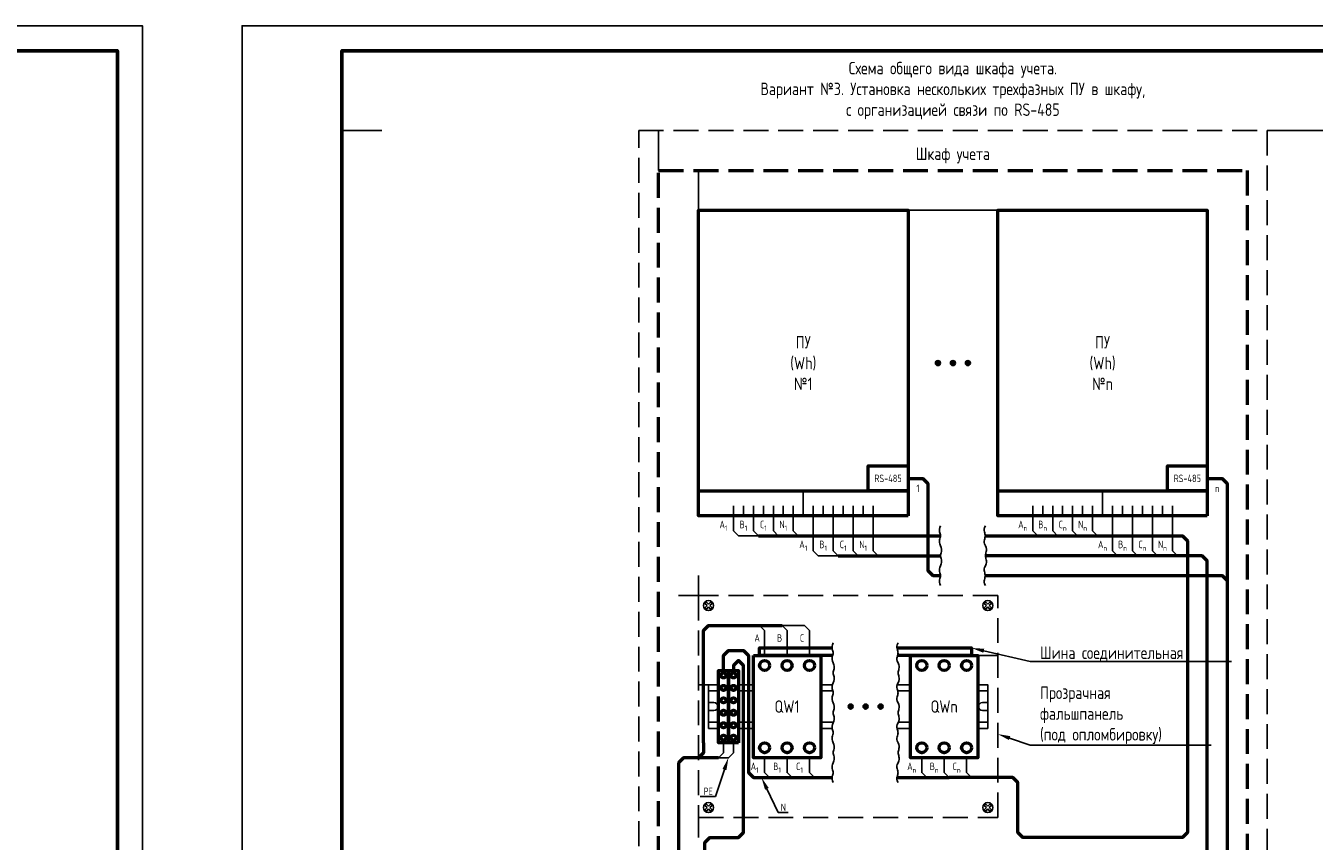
# Model space of a CAD drawing. Header units: millimetres. Extents: x -110 to 4101, y -10868 to 110.
# Tile 49 of 90: x 407 to 665, y -3977 to -3814. Entities that reach past the tile are written whole.
import ezdxf
from ezdxf import colors
from ezdxf.entities.mleader import LeaderData, LeaderLine
from ezdxf.enums import TextEntityAlignment as Align
from ezdxf.math import Vec2, Vec3

# ---------------------------------------------------------------- set-up
doc = ezdxf.new("R2010")
doc.units = ezdxf.units.MM
doc.linetypes.add('GOST2.303 4', pattern=[7, 5, -2, 0])
doc.layers.add('01.Вспомогательный_слой', color=1, linetype='Continuous', plot=False)
doc.layers.add('Формат', color=7, linetype='Continuous', lineweight=25)
doc.layers.add('Формат @ 1', color=7, linetype='Continuous', lineweight=25)
doc.styles.add('ЭП', font='GOST.TTF')

# ---------------------------------------------------------------- blocks, each defined once
blk = doc.blocks.new('*U75')
at = {"layer": 'Формат', "color": 7, "linetype": 'Continuous', "lineweight": 25}
blk.add_lwpolyline([(-210, -5), (210, -5), (210, 292), (-210, 292)], close=True, dxfattribs=at)
at = {"layer": 'Формат', "color": 7, "linetype": 'Continuous', "lineweight": 60}
blk.add_lwpolyline([(-190, 0), (205, 0), (205, 287), (-190, 287)], close=True, dxfattribs=at)
at = {"layer": 'Формат', "color": 7, "linetype": 'Continuous', "lineweight": 25, "style": 'ЭП', "flags": 8}
for tag, p in [('СОГЛ_ФИО_1', (-197.5, 106)), ('СОГЛ_ФИО_2', (-192.5, 106)), ('СОГЛ_ДОЛЖ_1', (-197.5, 86)), ('СОГЛ_ДОЛЖ_2', (-192.5, 86))]:
    blk.add_attdef(tag, text='', height=2.5, rotation=90, dxfattribs=at).set_placement(p, align=Align.MIDDLE_LEFT)
for tag, height, p in [('ОБОЗНАЧЕНИЕ', 5, (145, 50)), ('ОБЪЕКТ', 2.5, (145, 37.5)), ('НАИМЕНОВАНИЕ', 2.5, (120, 22.5)), ('Стадия', 2.5, (162.5, 20)), ('Лист', 2.5, (177.5, 20)), ('Листов', 2.5, (195, 20)), ('НАИМ_ИЗОБРАЖЕНИЙ', 2.5, (120, 7.5))]:
    blk.add_attdef(tag, text='', height=height, dxfattribs=at).set_placement(p, align=Align.MIDDLE_CENTER)
for tag, p in [('изм.№', (21, 37.5)), ('изм.уч.', (31, 37.5)), ('изм.лист', (41, 37.5)), ('изм.№_док.', (50.5, 37.5)), ('изм_дата', (76, 37.5)), ('Должн_1', (21, 27.5)), ('ФИО_1', (41, 27.5)), ('дата_1', (76, 27.5)), ('ДОЛЖН_2', (21, 22.5)), ('ФИО_2', (41, 22.5)), ('дата_2', (76, 22.5)), ('Должн_3', (21, 17.5)), ('ФИО_3', (41, 17.5)), ('дата_3', (76, 17.5)), ('ДОЛЖН_4', (21, 12.5)), ('ФИО_4', (41, 12.5)), ('дата_4', (76, 12.5)), ('ДОЛЖН_5', (21, 7.5)), ('ФИО_5', (41, 7.5)), ('дата_5', (76, 7.5)), ('ДОЛЖН_6', (21, 2.5)), ('ФИО_6', (41, 2.5)), ('дата_6', (76, 2.5)), ('ФОРМ.ЛИСТА', (155, -2.5))]:
    blk.add_attdef(tag, text='', height=2.5, dxfattribs=at).set_placement(p, align=Align.MIDDLE_LEFT)
blk.add_attdef('N_ИНВ', text='', height=2.5, rotation=90, dxfattribs=at).set_placement((-193.5, 12.5), align=Align.MIDDLE_CENTER)
blk = doc.blocks.new('*U76')
at = {"layer": 'Формат', "color": 7, "linetype": 'Continuous', "lineweight": 25}
blk.add_lwpolyline([(-210, -5), (210, -5), (210, 292), (-210, 292)], close=True, dxfattribs=at)
at = {"layer": 'Формат', "color": 7, "linetype": 'Continuous', "lineweight": 60}
blk.add_lwpolyline([(-190, 0), (205, 0), (205, 287), (-190, 287)], close=True, dxfattribs=at)
at = {"layer": 'Формат', "color": 7, "linetype": 'Continuous', "lineweight": 25, "style": 'ЭП', "flags": 8}
blk.add_attdef('N_ИНВ', text='', height=2.5, rotation=90, dxfattribs=at).set_placement((-193.5, 12.5), align=Align.MIDDLE_CENTER)
for tag, p in [('изм.№', (21, 7.5)), ('изм.уч.', (31, 7.5)), ('изм.лист', (41, 7.5)), ('изм.№_док.', (50.5, 7.5)), ('изм_дата', (76, 7.5)), ('ФОРМ.ЛИСТА', (155, -2.5))]:
    blk.add_attdef(tag, text='', height=2.5, dxfattribs=at).set_placement(p, align=Align.MIDDLE_LEFT)
for tag, height, p in [('ОБОЗНАЧЕНИЕ', 5, (140, 7.5)), ('Лист', 2.5, (200, 4))]:
    blk.add_attdef(tag, text='', height=height, dxfattribs=at).set_placement(p, align=Align.MIDDLE_CENTER)

msp = doc.modelspace()

# ---------------------------------------------------------------- hatches: boundary and pattern name
at = {"ltscale": 0.2}
h = msp.add_hatch(color=256, dxfattribs=at)
h.dxf.hatch_style = 1
edge = h.paths.add_edge_path()
edge.add_arc((589.5, -3881.625), 0.5, 0, 360)
h = msp.add_hatch(color=256, dxfattribs=at)
h.dxf.hatch_style = 1
edge = h.paths.add_edge_path()
edge.add_arc((592.5, -3881.625), 0.5, 0, 360)
h = msp.add_hatch(color=256, dxfattribs=at)
h.dxf.hatch_style = 1
edge = h.paths.add_edge_path()
edge.add_arc((595.5, -3881.625), 0.5, 0, 360)
h = msp.add_hatch(color=256, dxfattribs=at)
h.dxf.hatch_style = 1
edge = h.paths.add_edge_path()
edge.add_arc((572, -3950.5), 0.5, 0, 360)
h = msp.add_hatch(color=256, dxfattribs=at)
h.dxf.hatch_style = 1
edge = h.paths.add_edge_path()
edge.add_arc((575, -3950.5), 0.5, 0, 360)
h = msp.add_hatch(color=256, dxfattribs=at)
h.dxf.hatch_style = 1
edge = h.paths.add_edge_path()
edge.add_arc((578, -3950.5), 0.5, 0, 360)

# ---------------------------------------------------------------- linework, layer by layer
at = {"linetype": 'GOST2.303 4', "lineweight": 50}
msp.add_lwpolyline([(533.5, -3843), (651.5, -3843), (651.5, -4051.5), (533.5, -4051.5)], close=True, dxfattribs=at)
at = {"lineweight": 50}
for points in [[(583.5, -3912.25), (541.5, -3912.25), (541.5, -3851), (583.5, -3851)], [(643.5, -3912.25), (601.5, -3912.25), (601.5, -3851), (643.5, -3851)], [(583.5, -3907.25), (575.5, -3907.25), (575.5, -3902.25), (583.5, -3902.25)], [(643.5, -3907.25), (635.5, -3907.25), (635.5, -3902.25), (643.5, -3902.25)], [(552.5, -3940.25), (566, -3940.25), (566, -3960.75), (552.5, -3960.75)], [(584, -3940.25), (597.5, -3940.25), (597.5, -3960.75), (584, -3960.75)], [(547.5, -3957.75), (545.5, -3957.75), (545.5, -3943.25), (547.5, -3943.25)], [(549.5, -3957.75), (547.5, -3957.75), (547.5, -3943.25), (549.5, -3943.25)]]:
    msp.add_lwpolyline(points, close=True, dxfattribs=at)
for points in [[(583.5, -3904.75), (586.5, -3904.75), (587.5, -3905.75), (587.5, -3923.25), (588.5, -3924.25), (590, -3924.25)], [(643.5, -3904.75), (646.5, -3904.75), (647.5, -3905.75), (647.5, -3983.75), (646.5, -3984.75), (623.5, -3984.75), (622.5, -3985.75), (622.5, -3989)], [(541.5, -3907.25), (583.5, -3907.25)], [(601.5, -3907.25), (643.5, -3907.25)], [(553.5, -3916.25), (590, -3916.25)], [(599, -3916.25), (638.5, -3916.25), (639.5, -3917.25), (639.5, -3975.75), (638.5, -3976.75), (606.5, -3976.75), (605.5, -3975.75), (605.5, -3965.75), (604.5, -3964.75), (591.75, -3964.75)], [(569.5, -3920.25), (590, -3920.25)], [(581.605, -3980.75), (642.5, -3980.75), (643.5, -3979.75), (643.5, -3921.25), (642.5, -3920.25), (599, -3920.25)], [(599, -3924.25), (646.5, -3924.25), (647.5, -3925.25), (647.5, -3925.25)], [(542.5, -3957.75), (542.5, -3935.25), (543.5, -3934.25), (558.25, -3934.25)], [(546.5, -3943.25), (546.5, -3940.25), (547.5, -3939.25), (550.5, -3939.25), (551.5, -3940.25), (551.5, -3963.75), (552.5, -3964.75), (568.288, -3964.75)], [(568.395, -3940.25), (553.75, -3940.25), (553.75, -3938.75), (568.288, -3938.75)], [(581.288, -3938.75), (596.25, -3938.75), (596.25, -3940.25), (581.395, -3940.25)], [(568.672, -4011.5), (543.75, -4011.5), (542.75, -4010.5), (542.75, -3977.75), (543.75, -3976.75), (549.5, -3976.75), (550.5, -3975.75), (550.5, -3942.25), (549.5, -3941.25), (549.5, -3941.25), (548.5, -3942.25), (548.5, -3943.25)], [(542.5, -3957.75), (542.5, -3959.75), (541.5, -3960.75), (541.5, -3960.75)], [(545.5, -3960.75), (538.5, -3960.75), (537.5, -3961.75), (537.5, -3961.75)], [(537.5, -3961.75), (537.5, -4021)], [(581.288, -3964.75), (591.75, -3964.75)]]:
    msp.add_lwpolyline(points, dxfattribs=at)
for points in [[(541.5, -3907.25), (541.5, -3912.25)], [(601.5, -3907.25), (601.5, -3912.25)], [(543.217, -3930.25), (542.793, -3929.826), (543.076, -3929.543), (543.5, -3929.967)], [(543.5, -3930.533), (543.076, -3930.957), (542.793, -3930.674), (543.217, -3930.25)], [(543.5, -3929.967), (543.924, -3929.543), (544.207, -3929.826), (543.783, -3930.25)], [(543.783, -3930.25), (544.207, -3930.674), (543.924, -3930.957), (543.5, -3930.533)], [(599.5, -3929.967), (599.076, -3929.543), (598.793, -3929.826), (599.217, -3930.25)], [(599.217, -3930.25), (598.793, -3930.674), (599.076, -3930.957), (599.5, -3930.533)], [(599.783, -3930.25), (600.207, -3929.826), (599.924, -3929.543), (599.5, -3929.967)], [(599.5, -3930.533), (599.924, -3930.957), (600.207, -3930.674), (599.783, -3930.25)], [(545.5, -3946.125), (543.5, -3946.125), (543.5, -3954.875), (545.5, -3954.875)], [(552.5, -3946.125), (549.5, -3946.125)], [(597.5, -3946.125), (599.5, -3946.125), (599.5, -3954.875), (597.5, -3954.875)], [(545.5, -3947.375), (543.5, -3947.375), (543.5, -3953.625), (545.5, -3953.625)], [(552.5, -3947.375), (549.5, -3947.375)], [(597.5, -3947.375), (599.5, -3947.375), (599.5, -3953.625), (597.5, -3953.625)], [(544.563, -3949.687), (543.5, -3949.687)], [(544.563, -3951.312), (543.5, -3951.312)], [(598.438, -3949.687), (599.5, -3949.687)], [(598.438, -3951.312), (599.5, -3951.312)], [(549.5, -3953.625), (552.5, -3953.625)], [(549.5, -3954.875), (552.5, -3954.875)], [(543.5, -3970.467), (543.076, -3970.043), (542.793, -3970.326), (543.217, -3970.75)], [(543.783, -3970.75), (544.207, -3970.326), (543.924, -3970.043), (543.5, -3970.467)], [(599.217, -3970.75), (598.793, -3970.326), (599.076, -3970.043), (599.5, -3970.467)], [(599.5, -3970.467), (599.924, -3970.043), (600.207, -3970.326), (599.783, -3970.75)], [(543.217, -3970.75), (542.793, -3971.174), (543.076, -3971.457), (543.5, -3971.033)], [(543.5, -3971.033), (543.924, -3971.457), (544.207, -3971.174), (543.783, -3970.75)], [(599.5, -3971.033), (599.076, -3971.457), (598.793, -3971.174), (599.217, -3970.75)], [(599.783, -3970.75), (600.207, -3971.174), (599.924, -3971.457), (599.5, -3971.033)]]:
    msp.add_lwpolyline(points)
at = {"ltscale": 0.2}
for points in [[(548.5, -3912.25), (548.5, -3915.25), (549.5, -3916.25), (549.5, -3916.25)], [(552.5, -3912.25), (552.5, -3915.25), (553.5, -3916.25), (553.5, -3916.25)], [(556.5, -3912.25), (556.5, -3915.25), (557.5, -3916.25), (557.5, -3916.25)], [(560.5, -3912.25), (560.5, -3915.25), (561.5, -3916.25), (561.5, -3916.25)], [(564.5, -3912.25), (564.5, -3919.25), (565.5, -3920.25), (565.5, -3920.25)], [(568.5, -3912.25), (568.5, -3919.25), (569.5, -3920.25), (569.5, -3920.25)], [(572.5, -3912.25), (572.5, -3919.25), (573.5, -3920.25), (573.5, -3920.25)], [(576.5, -3912.25), (576.5, -3919.25), (577.5, -3920.25), (577.5, -3920.25)], [(608.5, -3912.25), (608.5, -3915.25), (609.5, -3916.25), (609.5, -3916.25)], [(612.5, -3912.25), (612.5, -3915.25), (613.5, -3916.25), (613.5, -3916.25)], [(616.5, -3912.25), (616.5, -3915.25), (617.5, -3916.25), (617.5, -3916.25)], [(620.5, -3912.25), (620.5, -3915.25), (621.5, -3916.25), (621.5, -3916.25)], [(624.5, -3912.25), (624.5, -3919.25), (625.5, -3920.25), (625.5, -3920.25)], [(628.5, -3912.25), (628.5, -3919.25), (629.5, -3920.25), (629.5, -3920.25)], [(632.5, -3912.25), (632.5, -3919.25), (633.5, -3920.25), (633.5, -3920.25)], [(636.5, -3912.25), (636.5, -3919.25), (637.5, -3920.25), (637.5, -3920.25)], [(590, -3914.25), (589.856, -3914.603), (589.789, -3914.914), (589.78, -3915.19), (589.813, -3915.437), (589.868, -3915.661), (589.93, -3915.867), (589.979, -3916.062), (590, -3916.25), (589.979, -3916.438), (589.93, -3916.633), (589.868, -3916.839), (589.813, -3917.062), (589.78, -3917.31), (589.789, -3917.586), (589.856, -3917.897), (590, -3918.25)], [(599, -3914.25), (598.856, -3914.603), (598.789, -3914.914), (598.78, -3915.19), (598.813, -3915.437), (598.868, -3915.661), (598.93, -3915.867), (598.979, -3916.062), (599, -3916.25), (598.979, -3916.438), (598.93, -3916.633), (598.868, -3916.839), (598.813, -3917.062), (598.78, -3917.31), (598.789, -3917.586), (598.856, -3917.897), (599, -3918.25)], [(549.5, -3916.25), (553.5, -3916.25)], [(590, -3918.25), (590.144, -3918.603), (590.211, -3918.914), (590.22, -3919.19), (590.188, -3919.437), (590.132, -3919.661), (590.07, -3919.867), (590.021, -3920.062), (590, -3920.25), (590.021, -3920.438), (590.07, -3920.633), (590.132, -3920.839), (590.188, -3921.062), (590.22, -3921.31), (590.211, -3921.586), (590.144, -3921.897), (590, -3922.25)], [(599, -3918.25), (599.144, -3918.603), (599.211, -3918.914), (599.22, -3919.19), (599.188, -3919.437), (599.132, -3919.661), (599.07, -3919.867), (599.021, -3920.062), (599, -3920.25), (599.021, -3920.438), (599.07, -3920.633), (599.132, -3920.839), (599.188, -3921.062), (599.22, -3921.31), (599.211, -3921.586), (599.144, -3921.897), (599, -3922.25)], [(609.5, -3916.25), (613.5, -3916.25)], [(621.5, -3916.25), (617.5, -3916.25)], [(565.5, -3920.25), (569.5, -3920.25)], [(629.5, -3920.25), (625.5, -3920.25)], [(625.5, -3920.25), (629.5, -3920.25)], [(590, -3922.25), (589.856, -3922.603), (589.789, -3922.914), (589.78, -3923.19), (589.813, -3923.437), (589.868, -3923.661), (589.93, -3923.867), (589.979, -3924.062), (590, -3924.25), (589.979, -3924.438), (589.93, -3924.633), (589.868, -3924.839), (589.813, -3925.062), (589.78, -3925.31), (589.789, -3925.586), (589.856, -3925.897), (590, -3926.25)], [(599, -3922.25), (598.856, -3922.603), (598.789, -3922.914), (598.78, -3923.19), (598.813, -3923.437), (598.868, -3923.661), (598.93, -3923.867), (598.979, -3924.062), (599, -3924.25), (598.979, -3924.438), (598.93, -3924.633), (598.868, -3924.839), (598.813, -3925.062), (598.78, -3925.31), (598.789, -3925.586), (598.856, -3925.897), (599, -3926.25)], [(559.25, -3940.25), (559.25, -3935.25), (558.25, -3934.25), (553.75, -3934.25)], [(554.75, -3940.25), (554.75, -3935.25), (553.75, -3934.25), (553.75, -3934.25)], [(563.75, -3940.25), (563.75, -3935.25), (562.75, -3934.25), (558.25, -3934.25)], [(568.5, -3937.75), (568.356, -3938.103), (568.289, -3938.414), (568.28, -3938.69), (568.313, -3938.937), (568.368, -3939.161), (568.43, -3939.367), (568.479, -3939.562), (568.5, -3939.75), (568.479, -3939.938), (568.43, -3940.133), (568.368, -3940.339), (568.313, -3940.562), (568.28, -3940.81), (568.289, -3941.086), (568.356, -3941.397), (568.5, -3941.75)], [(581.5, -3937.75), (581.356, -3938.103), (581.289, -3938.414), (581.28, -3938.69), (581.313, -3938.937), (581.368, -3939.161), (581.43, -3939.367), (581.479, -3939.562), (581.5, -3939.75), (581.479, -3939.938), (581.43, -3940.133), (581.368, -3940.339), (581.313, -3940.562), (581.28, -3940.81), (581.289, -3941.086), (581.356, -3941.397), (581.5, -3941.75)], [(568.5, -3941.75), (568.644, -3942.103), (568.711, -3942.414), (568.72, -3942.69), (568.688, -3942.937), (568.632, -3943.161), (568.57, -3943.367), (568.521, -3943.562), (568.5, -3943.75), (568.521, -3943.938), (568.57, -3944.133), (568.632, -3944.339), (568.688, -3944.562), (568.72, -3944.81), (568.711, -3945.086), (568.644, -3945.397), (568.5, -3945.75)], [(581.5, -3941.75), (581.644, -3942.103), (581.711, -3942.414), (581.72, -3942.69), (581.688, -3942.937), (581.632, -3943.161), (581.57, -3943.367), (581.521, -3943.562), (581.5, -3943.75), (581.521, -3943.938), (581.57, -3944.133), (581.632, -3944.339), (581.688, -3944.562), (581.72, -3944.81), (581.711, -3945.086), (581.644, -3945.397), (581.5, -3945.75)], [(566, -3946.125), (568.352, -3946.125)], [(568.5, -3945.75), (568.356, -3946.103), (568.289, -3946.414), (568.28, -3946.69), (568.313, -3946.937), (568.368, -3947.161), (568.43, -3947.367), (568.479, -3947.562), (568.5, -3947.75), (568.479, -3947.938), (568.43, -3948.133), (568.368, -3948.339), (568.313, -3948.562), (568.28, -3948.81), (568.289, -3949.086), (568.356, -3949.397), (568.5, -3949.75)], [(581.5, -3945.75), (581.356, -3946.103), (581.289, -3946.414), (581.28, -3946.69), (581.313, -3946.937), (581.368, -3947.161), (581.43, -3947.367), (581.479, -3947.562), (581.5, -3947.75), (581.479, -3947.938), (581.43, -3948.133), (581.368, -3948.339), (581.313, -3948.562), (581.28, -3948.81), (581.289, -3949.086), (581.356, -3949.397), (581.5, -3949.75)], [(581.352, -3946.125), (584, -3946.125)], [(566, -3947.375), (568.432, -3947.375)], [(581.432, -3947.375), (584, -3947.375)], [(568.5, -3949.75), (568.644, -3950.103), (568.711, -3950.414), (568.72, -3950.69), (568.688, -3950.937), (568.632, -3951.161), (568.57, -3951.367), (568.521, -3951.562), (568.5, -3951.75), (568.521, -3951.938), (568.57, -3952.133), (568.632, -3952.339), (568.688, -3952.562), (568.72, -3952.81), (568.711, -3953.086), (568.644, -3953.397), (568.5, -3953.75)], [(581.5, -3949.75), (581.644, -3950.103), (581.711, -3950.414), (581.72, -3950.69), (581.688, -3950.937), (581.632, -3951.161), (581.57, -3951.367), (581.521, -3951.562), (581.5, -3951.75), (581.521, -3951.938), (581.57, -3952.133), (581.632, -3952.339), (581.688, -3952.562), (581.72, -3952.81), (581.711, -3953.086), (581.644, -3953.397), (581.5, -3953.75)], [(566, -3953.625), (568.551, -3953.625)], [(568.5, -3953.75), (568.356, -3954.103), (568.289, -3954.414), (568.28, -3954.69), (568.313, -3954.937), (568.368, -3955.161), (568.43, -3955.367), (568.479, -3955.562), (568.5, -3955.75), (568.479, -3955.938), (568.43, -3956.133), (568.368, -3956.339), (568.313, -3956.562), (568.28, -3956.81), (568.289, -3957.086), (568.356, -3957.397), (568.5, -3957.75)], [(581.5, -3953.75), (581.356, -3954.103), (581.289, -3954.414), (581.28, -3954.69), (581.313, -3954.937), (581.368, -3955.161), (581.43, -3955.367), (581.479, -3955.562), (581.5, -3955.75), (581.479, -3955.938), (581.43, -3956.133), (581.368, -3956.339), (581.313, -3956.562), (581.28, -3956.81), (581.289, -3957.086), (581.356, -3957.397), (581.5, -3957.75)], [(581.551, -3953.625), (584, -3953.625)], [(566, -3954.875), (568.304, -3954.875)], [(581.304, -3954.875), (584, -3954.875)], [(546.5, -3957.75), (546.5, -3959.75), (545.5, -3960.75), (545.5, -3960.75)], [(548.5, -3957.75), (548.5, -3959.75), (547.5, -3960.75), (547.5, -3960.75)], [(568.5, -3957.75), (568.644, -3958.103), (568.711, -3958.414), (568.72, -3958.69), (568.688, -3958.937), (568.632, -3959.161), (568.57, -3959.367), (568.521, -3959.562), (568.5, -3959.75), (568.521, -3959.938), (568.57, -3960.133), (568.632, -3960.339), (568.688, -3960.562), (568.72, -3960.81), (568.711, -3961.086), (568.644, -3961.397), (568.5, -3961.75)], [(581.5, -3957.75), (581.644, -3958.103), (581.711, -3958.414), (581.72, -3958.69), (581.688, -3958.937), (581.632, -3959.161), (581.57, -3959.367), (581.521, -3959.562), (581.5, -3959.75), (581.521, -3959.938), (581.57, -3960.133), (581.632, -3960.339), (581.688, -3960.562), (581.72, -3960.81), (581.711, -3961.086), (581.644, -3961.397), (581.5, -3961.75)], [(547.5, -3960.75), (545.5, -3960.75)], [(554.75, -3960.75), (554.75, -3963.75), (555.75, -3964.75), (560.25, -3964.75)], [(559.25, -3960.75), (559.25, -3963.75), (560.25, -3964.75), (560.25, -3964.75)], [(563.75, -3960.75), (563.75, -3963.75), (564.75, -3964.75), (564.75, -3964.75)], [(568.5, -3961.75), (568.356, -3962.103), (568.289, -3962.414), (568.28, -3962.69), (568.313, -3962.937), (568.368, -3963.161), (568.43, -3963.367), (568.479, -3963.562), (568.5, -3963.75), (568.479, -3963.938), (568.43, -3964.133), (568.368, -3964.339), (568.313, -3964.562), (568.28, -3964.81), (568.289, -3965.086), (568.356, -3965.397), (568.5, -3965.75)], [(581.5, -3961.75), (581.356, -3962.103), (581.289, -3962.414), (581.28, -3962.69), (581.313, -3962.937), (581.368, -3963.161), (581.43, -3963.367), (581.479, -3963.562), (581.5, -3963.75), (581.479, -3963.938), (581.43, -3964.133), (581.368, -3964.339), (581.313, -3964.562), (581.28, -3964.81), (581.289, -3965.086), (581.356, -3965.397), (581.5, -3965.75)], [(586.25, -3960.75), (586.25, -3963.75), (587.25, -3964.75), (591.75, -3964.75)], [(590.75, -3960.75), (590.75, -3963.75), (591.75, -3964.75), (591.75, -3964.75)], [(595.25, -3960.75), (595.25, -3963.75), (596.25, -3964.75), (596.25, -3964.75)]]:
    msp.add_lwpolyline(points, dxfattribs=at)
at = {"linetype": 'GOST2.303 4'}
msp.add_lwpolyline([(541.5, -3972.75), (601.5, -3972.75), (601.5, -3928.25), (541.5, -3928.25)], close=True, dxfattribs=at)
at = {"ltscale": 0.2}
for centre in [(589.5, -3881.625), (592.5, -3881.625), (595.5, -3881.625), (572, -3950.5), (575, -3950.5), (578, -3950.5)]:
    msp.add_circle(centre, 0.5, dxfattribs=at)
for centre in [(543.5, -3930.25), (599.5, -3930.25), (543.5, -3970.75), (599.5, -3970.75)]:
    msp.add_circle(centre, 1)
at = {"lineweight": 50}
for centre, radius in [((554.75, -3942.25), 1), ((559.25, -3942.25), 1), ((563.75, -3942.25), 1), ((586.25, -3942.25), 1), ((590.75, -3942.25), 1), ((595.25, -3942.25), 1), ((546.5, -3944.25), 0.5), ((548.5, -3944.25), 0.5), ((546.5, -3946.75), 0.5), ((548.5, -3946.75), 0.5), ((546.5, -3949.25), 0.5), ((548.5, -3949.25), 0.5), ((546.5, -3951.75), 0.5), ((548.5, -3951.75), 0.5), ((546.5, -3954.25), 0.5), ((548.5, -3954.25), 0.5), ((546.5, -3956.75), 0.5), ((548.5, -3956.75), 0.5), ((554.75, -3958.75), 1), ((559.25, -3958.75), 1), ((563.75, -3958.75), 1), ((586.25, -3958.75), 1), ((590.75, -3958.75), 1), ((595.25, -3958.75), 1)]:
    msp.add_circle(centre, radius, dxfattribs=at)
for centre, start, end in [((544.563, -3950.5), 270, 90), ((598.438, -3950.5), 90, 270)]:
    msp.add_arc(centre, 0.812, start, end)
at = {"layer": '01.Вспомогательный_слой'}
for points in [[(470, -3819), (470, -3835), (478, -3835)], [(562.5, -3912.25), (562.5, -3907.25)], [(622.5, -3912.25), (622.5, -3907.25)]]:
    msp.add_lwpolyline(points, dxfattribs=at)
at = {"layer": '01.Вспомогательный_слой', "ltscale": 0.2}
for points in [[(533.5, -3843), (533.5, -3835), (529.5, -3835)], [(655.5, -3835), (679.5, -3835)], [(541.5, -3843), (541.5, -3851)], [(583.5, -3851), (601.5, -3851)], [(550.5, -3912.25), (548.5, -3912.25), (548.5, -3910.25)], [(552.5, -3912.25), (550.5, -3912.25), (550.5, -3910.25)], [(554.5, -3912.25), (552.5, -3912.25), (552.5, -3910.25)], [(556.5, -3912.25), (554.5, -3912.25), (554.5, -3910.25)], [(558.5, -3912.25), (556.5, -3912.25), (556.5, -3910.25)], [(560.5, -3912.25), (558.5, -3912.25), (558.5, -3910.25)], [(562.5, -3912.25), (560.5, -3912.25), (560.5, -3910.25)], [(562.5, -3912.25), (564.5, -3912.25), (564.5, -3910.25)], [(564.5, -3912.25), (566.5, -3912.25), (566.5, -3910.25)], [(566.5, -3912.25), (568.5, -3912.25), (568.5, -3910.25)], [(568.5, -3912.25), (570.5, -3912.25), (570.5, -3910.25)], [(570.5, -3912.25), (572.5, -3912.25), (572.5, -3910.25)], [(572.5, -3912.25), (574.5, -3912.25), (574.5, -3910.25)], [(574.5, -3912.25), (576.5, -3912.25), (576.5, -3910.25)], [(610.5, -3912.25), (608.5, -3912.25), (608.5, -3910.25)], [(612.5, -3912.25), (610.5, -3912.25), (610.5, -3910.25)], [(614.5, -3912.25), (612.5, -3912.25), (612.5, -3910.25)], [(616.5, -3912.25), (614.5, -3912.25), (614.5, -3910.25)], [(618.5, -3912.25), (616.5, -3912.25), (616.5, -3910.25)], [(620.5, -3912.25), (618.5, -3912.25), (618.5, -3910.25)], [(622.5, -3912.25), (620.5, -3912.25), (620.5, -3910.25)], [(622.5, -3912.25), (624.5, -3912.25), (624.5, -3910.25)], [(624.5, -3912.25), (626.5, -3912.25), (626.5, -3910.25)], [(626.5, -3912.25), (628.5, -3912.25), (628.5, -3910.25)], [(628.5, -3912.25), (630.5, -3912.25), (630.5, -3910.25)], [(630.5, -3912.25), (632.5, -3912.25), (632.5, -3910.25)], [(632.5, -3912.25), (634.5, -3912.25), (634.5, -3910.25)], [(634.5, -3912.25), (636.5, -3912.25), (636.5, -3910.25)], [(560.25, -3912.25), (564.75, -3912.25)], [(564.796, -3912.25), (569.296, -3912.25)], [(620.25, -3912.25), (624.75, -3912.25)], [(620.25, -3912.25), (624.75, -3912.25)], [(624.796, -3912.25), (629.296, -3912.25)], [(624.796, -3912.25), (629.296, -3912.25)], [(541.5, -3928.25), (541.5, -3924.25)], [(541.5, -3928.25), (537.5, -3928.25)], [(597.5, -3940.25), (601.5, -3940.25)], [(543.5, -3946.125), (541.5, -3946.125)], [(541.5, -3976.75), (541.5, -3972.75)]]:
    msp.add_lwpolyline(points, dxfattribs=at)
at = {"layer": '01.Вспомогательный_слой', "linetype": 'GOST2.303 4'}
msp.add_lwpolyline([(529.5, -3835), (655.5, -3835), (655.5, -4055.5), (529.5, -4055.5)], close=True, dxfattribs=at)

# ---------------------------------------------------------------- block references
at = {"layer": 'Формат @ 1', "color": 0, "ltscale": 0.7}
for name, p in [('*U75', (220, -4106)), ('*U76', (660, -4106))]:
    msp.add_blockref(name, p, dxfattribs=at)

# ---------------------------------------------------------------- texts
at = {"attachment_point": 5, "style": 'ЭП'}
for s, insert, char_height, width in [('Схема общего вида шкафа учета. ^JВариант №3. Установка нескольких трехфазных ПУ в шкафу, ^Jс организацией связи по RS-485', (592.5, -3827), 2.5, 126), ('Шкаф учета', (592.5, -3840), 2.5, 118), ('ПУ \\P(Wh)\\P№1', (562.5, -3881.625), 2.5, 42), ('ПУ \\P(Wh)\\P№n', (622.5, -3881.625), 2.5, 42), ('RS-485', (579.5, -3904.75), 1.5, 8), ('RS-485', (639.5, -3904.75), 1.5, 8), ('1', (585.5, -3906.75), 1.5, 4), ('n', (645.5, -3906.75), 1.5, 4), ('\\A1;A{\\H0.7x;\\S^ 1;}', (546.5, -3914.25), 1.5, 4), ('\\A1;B{\\H0.7x;\\S^ 1;}', (550.5, -3914.25), 1.5, 4), ('\\A1;C{\\H0.7x;\\S^ 1;}', (554.5, -3914.25), 1.5, 4), ('\\A1;N{\\H0.7x;\\S^ 1;}', (558.5, -3914.25), 1.5, 4), ('\\A1;A{\\H0.7x;\\S^ n;}', (606.5, -3914.25), 1.5, 4), ('\\A1;B{\\H0.7x;\\S^ n;}', (610.5, -3914.25), 1.5, 4), ('\\A1;C{\\H0.7x;\\S^ n;}', (614.5, -3914.25), 1.5, 4), ('\\A1;N{\\H0.7x;\\S^ n;}', (618.5, -3914.25), 1.5, 4), ('\\A1;A{\\H0.7x;\\S^ 1;}', (562.5, -3918.25), 1.5, 4), ('\\A1;B{\\H0.7x;\\S^ 1;}', (566.5, -3918.25), 1.5, 4), ('\\A1;C{\\H0.7x;\\S^ 1;}', (570.5, -3918.25), 1.5, 4), ('\\A1;N{\\H0.7x;\\S^ 1;}', (574.5, -3918.25), 1.5, 4), ('\\A1;A{\\H0.7x;\\S^ n;}', (622.5, -3918.25), 1.5, 4), ('\\A1;B{\\H0.7x;\\S^ n;}', (626.5, -3918.25), 1.5, 4), ('\\A1;C{\\H0.7x;\\S^ n;}', (630.5, -3918.25), 1.5, 4), ('\\A1;N{\\H0.7x;\\S^ n;}', (634.5, -3918.25), 1.5, 4), ('A', (553.25, -3936.75), 1.5, 3), ('B', (557.75, -3936.75), 1.5, 3), ('C', (562.25, -3936.75), 1.5, 3), ('QW1', (559.25, -3950.5), 2.5, 13.5), ('QWn', (590.75, -3950.5), 2.5, 13.5), ('\\A1;A{\\H0.7x;\\S^ 1;}', (552.75, -3962.75), 1.5, 4), ('\\A1;B{\\H0.7x;\\S^ 1;}', (557.25, -3962.75), 1.5, 4), ('\\A1;C{\\H0.7x;\\S^ 1;}', (561.75, -3962.75), 1.5, 4), ('\\A1;A{\\H0.7x;\\S^ n;}', (584.25, -3962.75), 1.5, 4), ('\\A1;B{\\H0.7x;\\S^ n;}', (588.75, -3962.75), 1.5, 4), ('\\A1;C{\\H0.7x;\\S^ n;}', (593.25, -3962.75), 1.5, 4)]:
    msp.add_mtext(s, dxfattribs=dict(at, insert=insert, char_height=char_height, width=width))

# ---------------------------------------------------------------- leaders
ml = msp.add_multileader_mtext('Standard')
ml.set_content('{\\C256;Шина соединительная}', color=250, style='ЭП')
ml.set_leader_properties()
ml.build(insert=Vec2(0, 0))
ml.multileader.update_dxf_attribs({"text_left_attachment_type": 5, "text_right_attachment_type": 5, "dogleg_length": 0, "arrow_head_size": 2.5})
ctx = ml.context
ctx.base_point, ctx.char_height, ctx.arrow_head_size, ctx.plane_origin = Vec3(607.961, -3941.457), 2.5, 2.5, Vec3(603.409, -3929.73)
ctx.left_attachment, ctx.right_attachment = 5, 5
notes = []
notes.append((ctx, [(0, (1, 1, 0), (607.961, -3941.457), (1, 0), 0, [(0, [(596.25, -3938.75)], 0, [])])]))
ctx.mtext.insert, ctx.mtext.flow_direction = Vec3(609.961, -3938.457), 5
ml = msp.add_multileader_mtext('Standard')
ml.set_content('{\\C256;Прозрачная ^Jфальшпанель ^J(под опломбировку)}', color=250, style='ЭП')
ml.set_leader_properties()
ml.build(insert=Vec2(0, 0))
ml.multileader.update_dxf_attribs({"text_left_attachment_type": 5, "text_right_attachment_type": 5, "dogleg_length": 0, "arrow_head_size": 2.5})
ctx = ml.context
ctx.base_point, ctx.char_height, ctx.arrow_head_size, ctx.plane_origin = Vec3(607.961, -3958.207), 2.5, 2.5, Vec3(603.409, -3946.48)
ctx.left_attachment, ctx.right_attachment = 5, 5
notes.append((ctx, [(0, (1, 1, 0), (607.961, -3958.207), (1, 0), 0, [(0, [(601.5, -3956.018)], 0, [])])]))
ctx.mtext.insert, ctx.mtext.flow_direction = Vec3(609.961, -3946.483), 5
ml = msp.add_multileader_mtext('Standard')
ml.set_content('{\\C256;PE}', color=250, style='ЭП')
ml.set_leader_properties()
ml.build(insert=Vec2(0, 0))
ml.multileader.update_dxf_attribs({"text_left_attachment_type": 5, "text_right_attachment_type": 5, "dogleg_length": 0, "arrow_head_size": 2.5})
ctx = ml.context
ctx.base_point, ctx.char_height, ctx.arrow_head_size, ctx.landing_gap_size, ctx.plane_origin = Vec3(542.268, -3968.55), 1.5, 2.5, 0.5, Vec3(560.99, -3959.932)
ctx.left_attachment, ctx.right_attachment, ctx.text_align_type = 5, 5, 2
notes.append((ctx, [(1, (1, 1, 0), (544.876, -3968.55), (-1, 0), 0, [(0, [(547.5, -3960.75)], 0, [])])]))
ctx.mtext.insert, ctx.mtext.alignment, ctx.mtext.flow_direction = Vec3(544.376, -3966.75), 3, 5
ml = msp.add_multileader_mtext('Standard')
ml.set_content('{\\C256;N}', color=250, style='ЭП')
ml.set_leader_properties()
ml.build(insert=Vec2(0, 0))
ml.multileader.update_dxf_attribs({"text_left_attachment_type": 5, "text_right_attachment_type": 5, "dogleg_length": 0, "arrow_head_size": 2.5})
ctx = ml.context
ctx.base_point, ctx.char_height, ctx.arrow_head_size, ctx.landing_gap_size, ctx.plane_origin = Vec3(557.5, -3971.75), 1.5, 2.5, 0.5, Vec3(570.864, -3963.132)
ctx.left_attachment, ctx.right_attachment = 5, 5
notes.append((ctx, [(0, (1, 1, 0), (557.5, -3971.75), (1, 0), 0, [(0, [(554.125, -3964.75)], 0, [])])]))
ctx.mtext.insert, ctx.mtext.flow_direction = Vec3(558, -3969.95), 5
for ctx, leaders in notes:
    for number, flags, end, landing, length, lines in leaders:
        leader = LeaderData()
        leader.index, (leader.has_last_leader_line, leader.has_dogleg_vector, leader.attachment_direction) = number, flags
        leader.last_leader_point, leader.dogleg_vector, leader.dogleg_length = Vec3(end), Vec3(landing), length
        for number, points, colour, breaks in lines:
            line = LeaderLine()
            line.index, line.vertices, line.color, line.breaks = number, Vec3.list(points), colors.encode_raw_color(colour), breaks
            leader.lines.append(line)
        ctx.leaders.append(leader)

doc.saveas('drawing.dxf')
